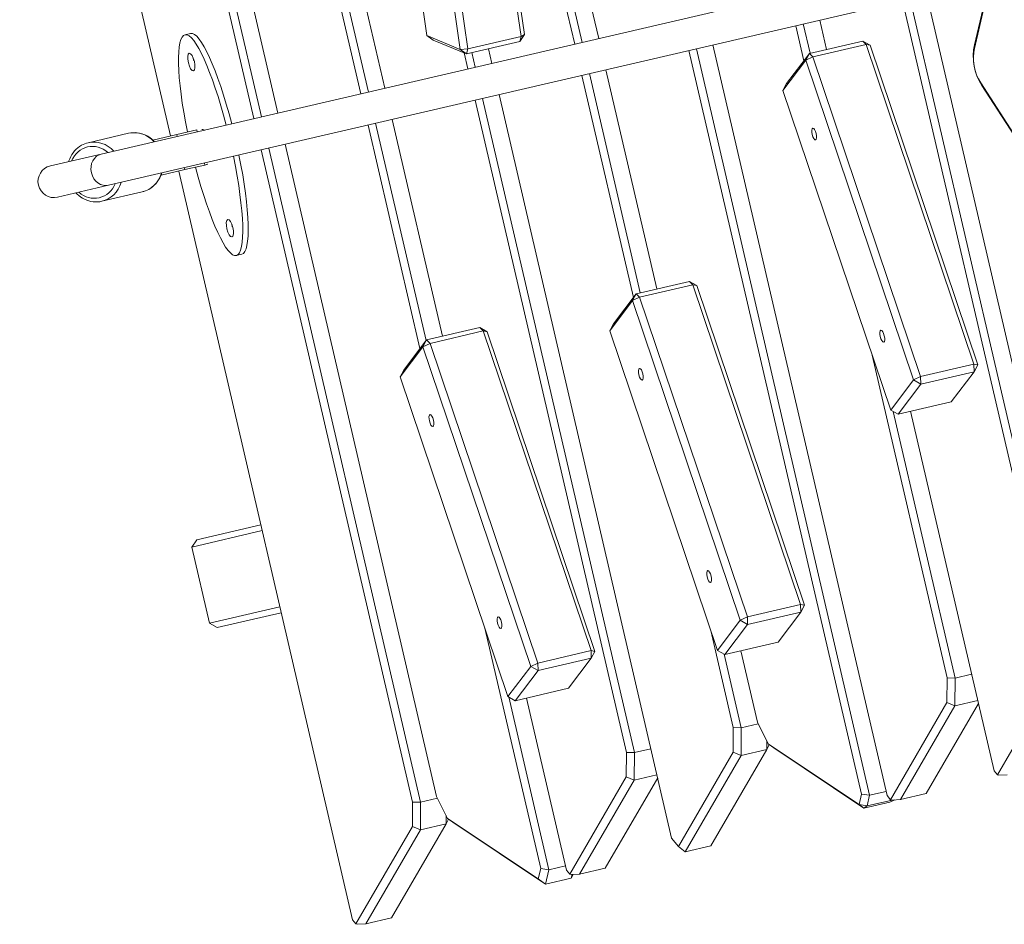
# Model space of a CAD drawing. Extents: x 5477758 to 5478338, y 5918274 to 5918502.
# Tile 77 of 121: x 5477950.671 to 5477951.161, y 5918461.915 to 5918462.365. Entities that reach past the tile are written whole.
import ezdxf

# ---------------------------------------------------------------- set-up
doc = ezdxf.new("R2010")
doc.units = 0
doc.layers.get('0').update_dxf_attribs({"color": 8, "linetype": 'CONTINUOUS', "lineweight": 13})
doc.layers.add('0_PROJEKTOWANE ZABAWKI', color=8, linetype='CONTINUOUS', lineweight=0)

# ---------------------------------------------------------------- blocks, each defined once
blk = doc.blocks.new('zw$CEC1')
for p, q in [((1121.628, -736.273), (1121.628, -782.341)), ((1134.478, -736.53), (1128.09, -738.831)), ((1128.226, -738.808), (1134.615, -736.507)), ((1123.228, -782.341), (1123.228, -737.201)), ((1123.581, -737.424), (1126.171, -738.707)), ((1126.343, -738.745), (1123.753, -737.463)), ((1126.343, -738.745), (1126.171, -738.707)), ((1128.09, -738.831), (1128.226, -738.808)), ((1156.602, -740.464), (1123.228, -740.464)), ((1156.696, -741.311), (1123.228, -741.311)), ((1123.228, -741.695), (1156.602, -741.695)), ((1141.753, -742.151), (1125.018, -743.78)), ((1141.671, -742.334), (1141.753, -742.151)), ((1141.753, -742.151), (1142.041, -742.405)), ((1157.789, -741.98), (1161.876, -745.82)), ((1124.936, -743.964), (1141.671, -742.334)), ((1142.041, -742.405), (1141.671, -742.334)), ((1141.671, -742.334), (1141.671, -745.059)), ((1142.041, -742.405), (1143.246, -743.852)), ((1142.041, -745.13), (1142.041, -742.405)), ((1124.729, -744.09), (1125.018, -743.78)), ((1124.936, -743.964), (1124.729, -744.09)), ((1124.729, -744.09), (1124.729, -746.816)), ((1125.018, -743.78), (1124.936, -743.964)), ((1124.936, -746.689), (1124.936, -743.964)), ((1143.246, -743.852), (1143.246, -746.577)), ((1141.671, -745.059), (1124.936, -746.689)), ((1141.671, -745.059), (1142.041, -745.13)), ((1141.753, -745.44), (1141.671, -745.059)), ((1142.041, -745.13), (1141.753, -745.44)), ((1143.246, -746.577), (1142.041, -745.13)), ((1125.018, -747.069), (1141.753, -745.44)), ((1141.753, -745.44), (1142.958, -746.887)), ((1161.914, -745.751), (1161.983, -745.339)), ((1124.729, -745.936), (1123.228, -745.936)), ((1161.638, -745.936), (1143.246, -745.936)), ((1156.696, -745.936), (1156.696, -746.783)), ((1158.039, -747.105), (1158.039, -745.936)), ((1158.195, -745.936), (1161.983, -749.496)), ((1161.876, -745.82), (1161.638, -745.936)), ((1161.876, -745.82), (1161.914, -745.751)), ((1124.729, -746.816), (1124.936, -746.689)), ((1124.936, -746.689), (1125.018, -747.069)), ((1142.958, -746.887), (1143.246, -746.577)), ((1124.729, -746.783), (1123.228, -746.783)), ((1123.228, -747.168), (1125.022, -747.168)), ((1125.018, -747.069), (1124.729, -746.816)), ((1124.729, -746.816), (1125.934, -748.263)), ((1126.222, -748.517), (1125.018, -747.069)), ((1142.958, -746.887), (1126.222, -748.517)), ((1140.078, -747.168), (1156.602, -747.168)), ((1156.696, -746.783), (1143.054, -746.783)), ((1156.602, -747.168), (1156.696, -746.783)), ((1156.602, -747.168), (1157.789, -747.452)), ((1158.039, -747.105), (1156.696, -746.783)), ((1157.789, -747.452), (1158.039, -747.105)), ((1161.983, -750.812), (1158.039, -747.105)), ((1157.789, -747.452), (1161.876, -751.292)), ((1125.934, -748.263), (1126.222, -748.517)), ((1161.983, -749.496), (1161.983, -750.812)), ((1161.914, -751.223), (1161.983, -750.812)), ((1161.937, -751.085), (1161.983, -751.358)), ((1161.638, -751.409), (1123.228, -751.409)), ((1161.428, -751.409), (1161.428, -752.255)), ((1161.876, -751.292), (1161.638, -751.409)), ((1161.876, -751.292), (1161.914, -751.223)), ((1161.914, -751.223), (1161.914, -752.493)), ((1161.983, -752.673), (1161.983, -751.358)), ((1161.428, -752.255), (1123.228, -752.255)), ((1161.272, -752.64), (1161.428, -752.255)), ((1161.914, -752.493), (1161.428, -752.255)), ((1161.751, -752.874), (1161.914, -752.493)), ((1161.914, -752.493), (1161.983, -752.673)), ((1123.228, -752.64), (1161.272, -752.64)), ((1161.751, -752.874), (1157.789, -756.597)), ((1158.039, -756.38), (1161.983, -752.673)), ((1161.272, -752.64), (1161.751, -752.874)), ((1161.983, -752.673), (1161.751, -752.874)), ((1134.65, -755.087), (1151.385, -753.458)), ((1151.467, -753.274), (1134.732, -754.904)), ((1151.385, -753.458), (1151.467, -753.274)), ((1151.756, -753.528), (1151.385, -753.458)), ((1151.385, -753.458), (1151.385, -756.183)), ((1151.467, -753.274), (1151.756, -753.528)), ((1151.756, -753.528), (1152.96, -754.976)), ((1151.756, -756.253), (1151.756, -753.528)), ((1134.444, -755.214), (1134.732, -754.904)), ((1134.732, -754.904), (1134.65, -755.087)), ((1152.96, -754.976), (1152.96, -757.701)), ((1134.65, -755.087), (1134.444, -755.214)), ((1134.444, -755.214), (1134.444, -757.939)), ((1134.65, -757.812), (1134.65, -755.087)), ((1151.385, -756.183), (1134.65, -757.812)), ((1151.385, -756.183), (1151.756, -756.253)), ((1151.467, -756.563), (1151.385, -756.183)), ((1151.756, -756.253), (1151.467, -756.563)), ((1152.96, -757.701), (1151.756, -756.253)), ((1157.789, -756.597), (1158.039, -756.38)), ((1121.628, -756.881), (1083.584, -756.881)), ((1134.444, -756.881), (1123.228, -756.881)), ((1134.732, -758.193), (1151.467, -756.563)), ((1151.467, -756.563), (1152.672, -758.011)), ((1156.602, -756.881), (1152.96, -756.881)), ((1157.789, -756.597), (1156.602, -756.881)), ((1156.696, -756.858), (1156.696, -757.728)), ((1157.628, -756.635), (1158.039, -756.734)), ((1157.835, -756.557), (1158.039, -756.734)), ((1158.039, -756.734), (1162.086, -760.537)), ((1158.039, -758.049), (1158.039, -756.734)), ((1121.628, -757.728), (1083.428, -757.728)), ((1134.444, -757.728), (1123.228, -757.728)), ((1134.444, -757.939), (1134.65, -757.812)), ((1134.732, -758.193), (1134.444, -757.939)), ((1134.444, -757.939), (1135.648, -759.386)), ((1134.65, -757.812), (1134.732, -758.193)), ((1152.672, -758.011), (1152.96, -757.701)), ((1156.696, -757.728), (1152.935, -757.728)), ((1156.602, -758.112), (1156.696, -757.728)), ((1158.039, -758.049), (1156.696, -757.728)), ((1083.218, -758.112), (1121.628, -758.112)), ((1123.228, -758.112), (1134.588, -758.112)), ((1135.937, -759.64), (1134.732, -758.193)), ((1152.672, -758.011), (1135.937, -759.64)), ((1151.628, -758.112), (1156.602, -758.112)), ((1156.602, -758.112), (1157.789, -758.397)), ((1157.789, -758.397), (1158.039, -758.049)), ((1157.789, -758.397), (1161.751, -762.119)), ((1162.086, -761.853), (1158.039, -758.049)), ((1120.591, -760.443), (1103.687, -759.032)), ((1103.758, -759.214), (1120.662, -760.625)), ((1135.648, -759.386), (1135.937, -759.64)), ((1120.662, -760.625), (1120.591, -760.443)), ((1120.591, -760.443), (1120.882, -760.749)), ((1120.882, -760.749), (1120.662, -760.625)), ((1120.662, -760.625), (1120.662, -763.35)), ((1120.882, -763.474), (1120.882, -760.749)), ((1162.086, -760.537), (1162.086, -761.853)), ((1161.751, -762.119), (1162.086, -761.853)), ((1103.687, -762.321), (1120.591, -763.732)), ((1120.662, -763.35), (1103.758, -761.939)), ((1121.628, -762.353), (1120.882, -762.353)), ((1161.272, -762.353), (1123.228, -762.353)), ((1156.696, -762.353), (1156.696, -763.2)), ((1158.039, -763.521), (1158.039, -762.353)), ((1158.195, -762.353), (1161.983, -765.913)), ((1161.751, -762.119), (1161.272, -762.353)), ((1120.591, -763.732), (1120.662, -763.35)), ((1120.662, -763.35), (1120.882, -763.474)), ((1121.628, -763.2), (1120.882, -763.2)), ((1156.696, -763.2), (1123.228, -763.2)), ((1156.602, -763.585), (1156.696, -763.2)), ((1158.039, -763.521), (1156.696, -763.2)), ((1119.548, -765.194), (1102.644, -763.783)), ((1120.591, -763.732), (1119.548, -765.194)), ((1119.839, -764.936), (1120.882, -763.474)), ((1120.882, -763.474), (1120.591, -763.732)), ((1120.804, -763.585), (1121.628, -763.585)), ((1123.228, -763.585), (1156.602, -763.585)), ((1156.602, -763.585), (1157.789, -763.869)), ((1157.789, -763.869), (1158.039, -763.521)), ((1157.789, -763.869), (1161.876, -767.709)), ((1161.983, -767.229), (1158.039, -763.521)), ((1134.526, -765.786), (1151.261, -764.156)), ((1151.343, -763.973), (1134.608, -765.602)), ((1151.261, -764.156), (1151.343, -763.973)), ((1151.631, -764.227), (1151.261, -764.156)), ((1151.261, -764.156), (1151.261, -766.881)), ((1151.343, -763.973), (1151.631, -764.227)), ((1151.631, -764.227), (1152.836, -765.674)), ((1151.631, -766.952), (1151.631, -764.227)), ((1119.548, -765.194), (1119.839, -764.936)), ((1134.319, -765.912), (1134.608, -765.602)), ((1134.526, -765.786), (1134.319, -765.912)), ((1134.608, -765.602), (1134.526, -765.786)), ((1134.526, -768.511), (1134.526, -765.786)), ((1152.836, -765.674), (1152.836, -768.399)), ((1134.319, -765.912), (1134.319, -768.637)), ((1161.983, -765.913), (1161.983, -767.229)), ((1151.261, -766.881), (1134.526, -768.511)), ((1134.608, -768.891), (1151.343, -767.262)), ((1151.261, -766.881), (1151.631, -766.952)), ((1151.343, -767.262), (1151.261, -766.881)), ((1151.631, -766.952), (1151.343, -767.262)), ((1151.343, -767.262), (1152.548, -768.709)), ((1152.836, -768.399), (1151.631, -766.952)), ((1161.914, -767.64), (1161.983, -767.229)), ((1161.876, -767.709), (1161.638, -767.826)), ((1161.876, -767.709), (1161.914, -767.64)), ((1161.921, -767.598), (1162.086, -767.678)), ((1161.929, -767.553), (1162.086, -767.678)), ((1162.086, -768.994), (1162.086, -767.678)), ((1121.628, -767.826), (1088.254, -767.826)), ((1134.319, -767.826), (1123.228, -767.826)), ((1161.638, -767.826), (1152.836, -767.826)), ((1161.428, -767.826), (1161.428, -768.672)), ((1121.628, -768.672), (1088.16, -768.672)), ((1134.348, -768.672), (1123.228, -768.672)), ((1134.319, -768.637), (1134.526, -768.511)), ((1134.608, -768.891), (1134.319, -768.637)), ((1134.319, -768.637), (1135.524, -770.085)), ((1134.526, -768.511), (1134.608, -768.891)), ((1152.548, -768.709), (1135.813, -770.339)), ((1152.548, -768.709), (1152.836, -768.399)), ((1161.428, -768.672), (1152.582, -768.672)), ((1161.272, -769.057), (1161.428, -768.672)), ((1162.086, -768.994), (1161.428, -768.672)), ((1088.254, -769.057), (1121.628, -769.057)), ((1123.228, -769.057), (1134.668, -769.057)), ((1135.813, -770.339), (1134.608, -768.891)), ((1148.977, -769.057), (1161.272, -769.057)), ((1158.039, -772.797), (1162.086, -768.994)), ((1161.272, -769.057), (1161.751, -769.291)), ((1161.751, -769.291), (1162.086, -768.994)), ((1161.751, -769.291), (1157.789, -773.014)), ((1135.524, -770.085), (1135.813, -770.339)), ((1157.789, -773.014), (1156.602, -773.298)), ((1157.628, -773.052), (1158.039, -773.151)), ((1157.789, -773.014), (1158.039, -772.797)), ((1157.835, -772.974), (1158.039, -773.151)), ((1158.039, -773.151), (1161.983, -776.858)), ((1158.039, -774.466), (1158.039, -773.151)), ((1121.628, -773.298), (1109.82, -773.298)), ((1156.602, -773.298), (1123.228, -773.298)), ((1156.696, -773.275), (1156.696, -774.145)), ((1121.628, -774.145), (1109.82, -774.145)), ((1156.696, -774.145), (1123.228, -774.145)), ((1156.602, -774.529), (1156.696, -774.145)), ((1158.039, -774.466), (1156.696, -774.145)), ((1109.792, -774.529), (1121.628, -774.529)), ((1123.228, -774.529), (1156.602, -774.529)), ((1156.602, -774.529), (1157.789, -774.814)), ((1157.789, -774.814), (1158.039, -774.466)), ((1161.983, -778.173), (1158.039, -774.466)), ((1157.789, -774.814), (1161.876, -778.654)), ((1116.778, -776.932), (1116.778, -776.65)), ((1128.078, -776.932), (1128.078, -776.65)), ((1161.983, -776.858), (1161.983, -778.173)), ((1121.628, -777.435), (1121.528, -777.435)), ((1121.528, -778.458), (1121.528, -777.435)), ((1123.328, -777.435), (1123.228, -777.435)), ((1123.328, -777.435), (1123.328, -778.458)), ((1121.528, -778.458), (1121.528, -779.678)), ((1121.528, -778.458), (1121.628, -778.458)), ((1123.328, -778.458), (1123.228, -778.458)), ((1123.328, -779.678), (1123.328, -778.458)), ((1161.876, -778.654), (1161.914, -778.585)), ((1161.914, -778.585), (1161.983, -778.173)), ((1121.528, -778.77), (1088.254, -778.77)), ((1161.638, -778.77), (1123.328, -778.77)), ((1141.428, -778.77), (1141.428, -782.054)), ((1141.728, -782.373), (1141.728, -778.77)), ((1145.628, -778.77), (1145.628, -782.373)), ((1145.928, -782.054), (1145.928, -778.77)), ((1161.876, -778.654), (1161.638, -778.77)), ((1120.928, -780.782), (1120.928, -782.848)), ((1123.928, -780.782), (1123.928, -782.848)), ((1121.628, -782.341), (1121.628, -784.949)), ((1123.228, -784.949), (1123.228, -782.341)), ((1141.428, -782.054), (1141.728, -782.373)), ((1141.728, -782.373), (1145.628, -782.373)), ((1145.628, -782.373), (1145.928, -782.054))]:
    blk.add_line(p, q)
blk.add_arc((1122.428, -784.949), 0.8, 180, 0)
for centre, major_axis, ratio, start_param, end_param in [((1127.318, -737.548), (2, 0), 0.707107, 4.101524, 5.183628), ((1127.318, -737.76), (-1.7, 0), 0.707107, 0.959931, 2.042035), ((1122.428, -776.932), (5.65, 0), 0.17555, 1.712867, 4.552415), ((1122.428, -776.65), (5.65, 0), 0.17555, 1.712867, 3.141593), ((1122.428, -776.65), (5.65, 0), 0.17555, 0, 1.428726), ((1122.428, -776.932), (5.65, 0), 0.17555, 4.872362, 7.711911), ((1118.178, -776.65), (0.45, 0), 0.34202, 4.299152, 5.125626), ((1122.428, -777.435), (-0.9, 0), 0.939693, 5.807303, 6.283185), ((1122.428, -777.435), (0.9, 0), 0.939693, 0, 0.475882), ((1126.678, -776.65), (0.45, 0), 0.34202, 4.299152, 5.125626), ((1122.428, -780.782), (-1.5, 0), 0.906768, 5.274925, 6.283185), ((1122.428, -780.782), (1.5, 0), 0.906768, 0, 1.00826), ((1122.428, -782.848), (-1.5, 0), 0.906768, 5.274925, 6.283185), ((1122.428, -782.932), (-1.3, 0), 0.906768, 5.375263, 7.191108), ((1122.428, -782.848), (1.5, 0), 0.906768, 0, 1.00826), ((1122.428, -782.932), (1.3, 0), 0.906768, 5.375263, 7.191108), ((1122.428, -782.341), (0.8, 0), 0.869609, 3.141593, 6.283185)]:
    blk.add_ellipse(centre, major_axis=major_axis, ratio=ratio, start_param=start_param, end_param=end_param)
for centre, major_axis in [((1139.277, -746.463), (0.3, 0)), ((1128.698, -747.493), (0.3, 0)), ((1148.992, -757.587), (0.3, 0)), ((1138.412, -758.617), (0.3, 0)), ((1148.868, -768.285), (0.3, 0)), ((1138.288, -769.315), (0.3, 0)), ((1118.178, -776.932), (0.45, 0)), ((1126.678, -776.932), (0.45, 0))]:
    blk.add_ellipse(centre, major_axis=major_axis, ratio=0.34202)
for points, knots in [([(1120.928, -780.782), (1120.928, -780.636), (1120.953, -780.491), (1121.052, -780.215), (1121.125, -780.084), (1121.312, -779.848), (1121.427, -779.744), (1121.579, -779.644), (1121.603, -779.629), (1121.628, -779.615)], [1.570796, 1.570796, 1.570796, 1.570796, 1.882427, 1.882427, 2.196148, 2.196148, 2.514625, 2.514625, 2.573197, 2.573197, 2.573197, 2.573197]), ([(1123.228, -779.615), (1123.273, -779.641), (1123.316, -779.669), (1123.483, -779.79), (1123.594, -779.901), (1123.77, -780.148), (1123.837, -780.284), (1123.911, -780.543), (1123.928, -780.662), (1123.928, -780.782)], [3.709989, 3.709989, 3.709989, 3.709989, 3.816031, 3.816031, 4.138535, 4.138535, 4.456176, 4.456176, 4.712389, 4.712389, 4.712389, 4.712389]), ([(1121.628, -784.014), (1121.584, -783.988), (1121.54, -783.96), (1121.373, -783.839), (1121.262, -783.728), (1121.086, -783.481), (1121.02, -783.345), (1120.945, -783.087), (1120.928, -782.967), (1120.928, -782.848)], [6.851581, 6.851581, 6.851581, 6.851581, 6.957624, 6.957624, 7.280127, 7.280127, 7.597769, 7.597769, 7.853982, 7.853982, 7.853982, 7.853982]), ([(1123.928, -782.848), (1123.928, -782.993), (1123.903, -783.138), (1123.805, -783.415), (1123.731, -783.545), (1123.544, -783.781), (1123.43, -783.885), (1123.277, -783.985), (1123.253, -784), (1123.228, -784.014)], [4.712389, 4.712389, 4.712389, 4.712389, 5.02402, 5.02402, 5.33774, 5.33774, 5.656218, 5.656218, 5.714789, 5.714789, 5.714789, 5.714789])]:
    blk.add_open_spline(points, degree=3, knots=knots)

msp = doc.modelspace()

# ---------------------------------------------------------------- block references
at = {"layer": '0_PROJEKTOWANE ZABAWKI', "xscale": 0.009981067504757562, "yscale": 0.009981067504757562, "zscale": 0.009981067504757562, "rotation": 283.0720937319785}
msp.add_blockref('zw$CEC1', (5477955.78541, 5918474.9692), dxfattribs=at)

doc.saveas('drawing.dxf')
